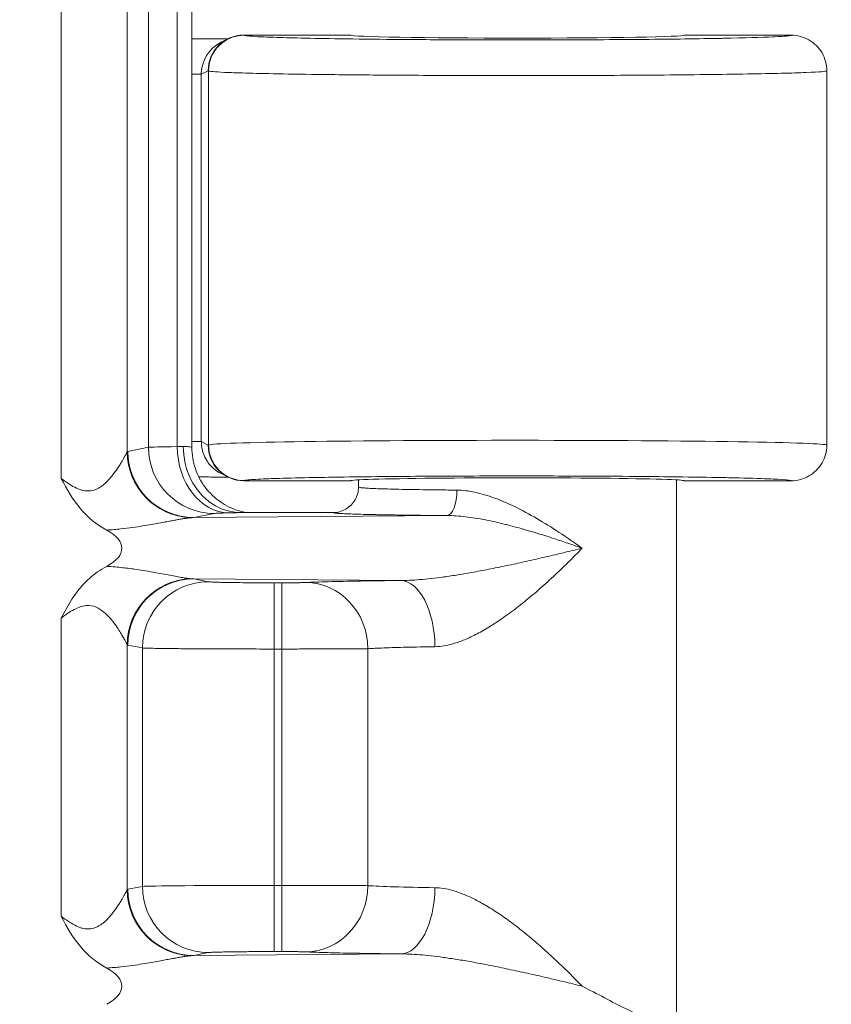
# Model space of a CAD drawing. Header units: inches. Extents: x -374 to 640, y -945 to 1059.
# Tile 184 of 222: x 145.171 to 145.968, y 58.287 to 59.254. Entities that reach past the tile are written whole.
import ezdxf

# ---------------------------------------------------------------- set-up
doc = ezdxf.new("R2010")
doc.units = ezdxf.units.IN
doc.header["$LTSCALE"] = 5
doc.header["$MEASUREMENT"] = 0
for name, color, linetype, lineweight in [('Dimension (ANSI)', 7, 'Continuous', 9), ('Visible (ANSI)', 7, 'Continuous', 18), ('Visible Narrow (ANSI)', 7, 'Continuous', 5)]:
    doc.layers.add(name, color=color, linetype=linetype, lineweight=lineweight)
doc.styles.add('Note Text (ANSI)', font='arial.ttf')
doc.dimstyles.new('.XX', dxfattribs={"dimscale": 5, "dimtxt": 0.095, "dimasz": 0.125, "dimexe": 0.1875, "dimexo": 0.0625, "dimgap": 0.0625, "dimtad": 0, "dimtih": 1, "dimtoh": 1, "dimrnd": 1e-08, "dimzin": 0, "dimdsep": 46, "dimtxsty": 'Note Text (ANSI)', "dimblk": 'Filled-1', "dimcen": 0.09, "dimdle": 0.45, "dimclrd": 256, "dimclre": 256, "dimclrt": 256, "dimadec": 0, "dimazin": 1, "dimtfac": 1.263158, "dimtofl": 0, "dimtmove": 0, "dimatfit": 3, "dimfxl": 1, "dimtolj": 1, "dimtzin": 4, "dimlwd": -1, "dimlwe": -1, "dimarcsym": 0})

# ---------------------------------------------------------------- blocks, each defined once
blk = doc.blocks.new('Filled-1')
at = {"color": 0}
for p, q in [((0, 0), (-1, 0.25)), ((-1, 0.25), (-1, -0.25)), ((-1, 0), (0, 0)), ((-1, -0.25), (0, 0))]:
    blk.add_line(p, q, dxfattribs=at)
at = {"color": 0, "flags": 128}
blk.add_lwpolyline([(-1, -0.25), (0, 0), (-1, 0.25), (-1, -0.25)], dxfattribs=at)
at = {"color": 0}
blk.add_solid([(-1, -0.25), (0, 0), (-1, 0.25), (-1, -0.25)], dxfattribs=at)
blk = doc.blocks.new('*D41')
at = {"layer": 'Defpoints', "color": 0, "transparency": 16777216}
for p in [(123.61238, 70.13498), (123.61238, 44.40517), (150.10738, 44.40517)]:
    blk.add_point(p, dxfattribs=at)
at = {"layer": 'Dimension (ANSI)', "transparency": 16777216}
for p, q in [((123.92488, 70.13498), (151.04488, 70.13498)), ((150.10738, 69.50998), (150.10738, 57.82526)), ((150.10738, 45.03017), (150.10738, 56.71489)), ((123.92488, 44.40517), (151.04488, 44.40517))]:
    blk.add_line(p, q, dxfattribs=at)
at = {"layer": 'Dimension (ANSI)', "transparency": 16777216, "xscale": 0.625, "yscale": 0.625, "zscale": 0.625}
for p, rotation in [((150.10738, 70.13498), 90), ((150.10738, 44.40517), 270)]:
    blk.add_blockref('Filled-1', p, dxfattribs=dict(at, rotation=rotation))
at = {"layer": 'Dimension (ANSI)', "transparency": 16777216, "insert": (149.30189, 57.51276), "char_height": 0.475, "attachment_point": 1, "style": 'Note Text (ANSI)'}
blk.add_mtext('\\A1;25.73', dxfattribs=at)

msp = doc.modelspace()

# ---------------------------------------------------------------- linework, layer by layer
at = {"layer": 'Visible (ANSI)'}
for p, q in [((145.34, 58.83396), (145.34, 59.70618)), ((145.37534, 59.23513), (145.36864, 59.23179)), ((145.39097, 59.23882), (145.49613, 59.23882)), ((145.82363, 59.23882), (145.92863, 59.23882)), ((145.96363, 59.20382), (145.96363, 58.83633)), ((145.51047, 59.19973), (145.51047, 59.19973)), ((145.36864, 58.80836), (145.37534, 58.80501)), ((145.28279, 58.80362), (145.28279, 58.80366)), ((145.28488, 58.79936), (145.28488, 58.79939)), ((145.37657, 58.80477), (145.37655, 58.80477)), ((145.39097, 58.80132), (145.49613, 58.80132)), ((145.50363, 58.80218), (145.50363, 58.79508)), ((145.81613, 58.80218), (145.81613, 58.2701)), ((145.82363, 58.80132), (145.92863, 58.80132)), ((145.38801, 58.77007), (145.47864, 58.77007)), ((145.28279, 58.75555), (145.28279, 58.75555)), ((145.28488, 58.75586), (145.28488, 58.75586)), ((145.28279, 58.71459), (145.28279, 58.71459)), ((145.28488, 58.71429), (145.28488, 58.71429)), ((145.30963, 58.71011), (145.30963, 58.71011)), ((145.28279, 58.66649), (145.28279, 58.66649)), ((145.28279, 58.37362), (145.28279, 58.37366)), ((145.28488, 58.36936), (145.28488, 58.36939)), ((145.30963, 58.34384), (145.30963, 58.34384)), ((145.28279, 58.32555), (145.28279, 58.32555)), ((145.28488, 58.32586), (145.28488, 58.32586))]:
    msp.add_line(p, q, dxfattribs=at)
for centre, major_axis, ratio, start_param, end_param in [((145.39097, 59.20382), (0, 0.03501), 0.999239, 0, 1.570796), ((145.65988, 59.23882), (0.16375, 0), 0.017455, 3.141593, 6.283185), ((145.38429, 59.20048), (0.03136, 0.01568), 0.998152, 1.570585, 1.570604), ((145.39097, 58.83633), (0, -0.03501), 0.999239, 4.712389, 6.283185), ((145.65988, 58.83633), (-0.30375, 0), 0.015442, 3.141593, 3.141806), ((145.65988, 58.80132), (0.16375, 0), 0.017455, 0, 3.141593), ((145.34477, 58.77009), (-0.03446, 0.00688), 0.996044, 0.093407, 0.093443), ((145.20091, 58.73507), (-0.07023, 0), 0.412637, 2.479763, 3.80379), ((145.20091, 58.30507), (-0.07023, 0), 0.412637, 2.479763, 3.803789)]:
    msp.add_ellipse(centre, major_axis=major_axis, ratio=ratio, start_param=start_param, end_param=end_param, dxfattribs=at)
for points, knots in [([(145.34, 59.23537), (145.34016, 59.23535), (145.34032, 59.23533), (145.34258, 59.23507), (145.34467, 59.23501), (145.34673, 59.23511)], [-0.01767945, -0.01767945, -0.01767945, -0.01767945, -0.01644955, -0.01644955, -0.00018841, -0.00018841, -0.00018841, -0.00018841]), ([(145.34673, 59.23511), (145.34984, 59.23514), (145.35405, 59.23513), (145.35837, 59.23516), (145.35893, 59.23516), (145.3595, 59.23517), (145.36008, 59.23517), (145.36385, 59.23521), (145.36767, 59.23525), (145.37142, 59.23531), (145.37256, 59.23532), (145.37369, 59.23534), (145.37483, 59.23536), (145.37516, 59.23536), (145.37549, 59.23537), (145.37582, 59.23537)], [0, 0, 0, 0, 0.3333333, 0.3333333, 0.3333333, 0.3771784, 0.3771784, 0.3771784, 0.6666667, 0.6666667, 0.6666667, 0.7549366, 0.7549366, 0.7549366, 0.78087, 0.78087, 0.78087, 0.78087]), ([(145.92863, 59.23882), (145.93474, 59.23882), (145.94084, 59.23719), (145.94613, 59.23413), (145.95142, 59.23108), (145.95589, 59.22661), (145.95894, 59.22132), (145.96199, 59.21603), (145.96363, 59.20993), (145.96363, 59.20382)], [0, 0, 0, 0, 0.333333, 0.333333, 0.333333, 0.666667, 0.666667, 0.666667, 1, 1, 1, 1]), ([(145.92863, 58.80132), (145.93474, 58.80132), (145.94084, 58.80296), (145.94613, 58.80601), (145.95142, 58.80907), (145.95589, 58.81354), (145.95894, 58.81883), (145.96191, 58.82398), (145.96354, 58.8299), (145.96363, 58.83584)], [0, 0, 0, 0, 0.3333333, 0.3333333, 0.3333333, 0.6666667, 0.6666667, 0.6666667, 0.991172, 0.991172, 0.991172, 0.991172]), ([(145.33151, 58.83508), (145.33151, 58.82381), (145.3341, 58.81252), (145.33904, 58.80266), (145.34397, 58.7928), (145.35132, 58.78438), (145.35984, 58.77874), (145.36835, 58.7731), (145.37797, 58.77008), (145.38801, 58.77007)], [0, 0, 0, 0, 0.333333, 0.333333, 0.333333, 0.666667, 0.666667, 0.666667, 1, 1, 1, 1]), ([(145.34, 58.83396), (145.34, 58.82694), (145.34117, 58.81984), (145.34562, 58.80665), (145.34892, 58.8004), (145.35721, 58.78938), (145.36231, 58.78449), (145.3707, 58.77868), (145.3736, 58.77698), (145.37934, 58.77421), (145.3822, 58.77307), (145.38685, 58.77158), (145.38873, 58.77108), (145.39124, 58.77052), (145.39205, 58.77036), (145.39307, 58.77017), (145.39337, 58.77012), (145.39365, 58.77007)], [0, 0, 0, 0, 0.0535048, 0.0535048, 0.1061059, 0.1061059, 0.1586925, 0.1586925, 0.1843422, 0.1843422, 0.2080531, 0.2080531, 0.2242151, 0.2242151, 0.2327127, 0.2327127, 0.2365607, 0.2365607, 0.2365607, 0.2365607]), ([(145.25629, 58.75289), (145.24638, 58.75813), (145.23773, 58.76526), (145.23049, 58.77388), (145.22325, 58.7825), (145.21741, 58.79261), (145.21158, 58.80367)], [0, 0, 0, 0, 0.5, 0.5, 0.5, 1, 1, 1, 1]), ([(145.37582, 58.80478), (145.37234, 58.80483), (145.36873, 58.80487), (145.3598, 58.80498), (145.35364, 58.80504), (145.34676, 58.80504)], [-0.09452258, -0.09452258, -0.09452258, -0.09452258, -0.05463936, -0.05463936, -0.00027718, -0.00027718, -0.00027718, -0.00027718]), ([(145.47864, 58.77007), (145.483, 58.77007), (145.48736, 58.77124), (145.49114, 58.77343), (145.49492, 58.77561), (145.49813, 58.77883), (145.5003, 58.7826), (145.50247, 58.78637), (145.50364, 58.79069), (145.50363, 58.79508)], [0, 0, 0, 0, 0.3333333, 0.3333333, 0.3333333, 0.6666667, 0.6666667, 0.6666667, 1, 1, 1, 1]), ([(145.21158, 58.66648), (145.21495, 58.67281), (145.21828, 58.67908), (145.2222, 58.68509), (145.22427, 58.68825), (145.22651, 58.69135), (145.22895, 58.69438), (145.23203, 58.69822), (145.23544, 58.70195), (145.23928, 58.7054), (145.24425, 58.70988), (145.24996, 58.7139), (145.25631, 58.71726)], [0, 0, 0, 0, 0.3275747, 0.3275747, 0.3275747, 0.5, 0.5, 0.5, 0.71794, 0.71794, 0.71794, 1, 1, 1, 1]), ([(145.25629, 58.32289), (145.24639, 58.32813), (145.23774, 58.33526), (145.23049, 58.34387), (145.22325, 58.35249), (145.21742, 58.3626), (145.21158, 58.37367)], [0, 0, 0, 0, 0.5, 0.5, 0.5, 1, 1, 1, 1]), ([(145.72334, 58.30507), (145.73812, 58.29764), (145.75298, 58.28952), (145.77869, 58.27663), (145.7896, 58.27163), (145.79782, 58.27138)], [-0.8511226, -0.8511226, -0.8511226, -0.8511226, -0.7154556, -0.7154556, -0.5820102, -0.5820102, -0.5820102, -0.5820102])]:
    msp.add_open_spline(points, degree=3, knots=knots, dxfattribs=at)
for points in [[(145.96363, 58.83633), (145.96363, 58.83617), (145.96363, 58.83601), (145.96363, 58.83584)], [(145.34, 58.83396), (145.34, 58.83396), (145.34, 58.83396), (145.34, 58.83396)]]:
    msp.add_open_spline(points, degree=3, dxfattribs=at)
at = {"layer": 'Visible Narrow (ANSI)'}
for p, q in [((145.21158, 59.73648), (145.21158, 58.80367)), ((145.27633, 59.71048), (145.27632, 58.82967)), ((145.29721, 59.70598), (145.29721, 58.83417)), ((145.32557, 59.70537), (145.32557, 58.83478)), ((145.39129, 59.23865), (145.39097, 59.23882)), ((145.35599, 59.20382), (145.34924, 59.20044)), ((145.35632, 59.20365), (145.35599, 59.20382)), ((145.35632, 59.20365), (145.35632, 58.83649)), ((145.34924, 59.20044), (145.34, 59.20044)), ((145.34924, 58.8397), (145.34924, 59.20044)), ((145.34924, 58.8397), (145.34, 58.8397)), ((145.34924, 58.8397), (145.35599, 58.83633)), ((145.35599, 58.83633), (145.35632, 58.83649)), ((145.27711, 58.83016), (145.29721, 58.83417)), ((145.39097, 58.80132), (145.39129, 58.8015)), ((145.34187, 58.76517), (145.36197, 58.76917)), ((145.34187, 58.76517), (145.59083, 58.76713)), ((145.54495, 58.70338), (145.34187, 58.70498)), ((145.34187, 58.70498), (145.35613, 58.70214)), ((145.42088, 58.7011), (145.42831, 58.7011)), ((145.42088, 58.63611), (145.42088, 58.7011)), ((145.42831, 58.63611), (145.42831, 58.7011)), ((145.21158, 58.66648), (145.21158, 58.37367)), ((145.27633, 58.64048), (145.27632, 58.39967)), ((145.27712, 58.63999), (145.29138, 58.63715)), ((145.29138, 58.63715), (145.29138, 58.403)), ((145.42088, 58.63611), (145.42831, 58.63611)), ((145.42088, 58.63611), (145.42088, 58.40404)), ((145.42831, 58.63611), (145.42831, 58.40404)), ((145.51295, 58.6364), (145.51294, 58.40375)), ((145.27711, 58.40016), (145.29138, 58.403)), ((145.42088, 58.40404), (145.42831, 58.40404)), ((145.42088, 58.33905), (145.42088, 58.40404)), ((145.42831, 58.33905), (145.42831, 58.40404)), ((145.34187, 58.33517), (145.35613, 58.33801)), ((145.34187, 58.33517), (145.54495, 58.33677)), ((145.42088, 58.33905), (145.42831, 58.33905))]:
    msp.add_line(p, q, dxfattribs=at)
for centre, start, end in [((132.61238, 552.0832), 269.3079848, 269.3079849), ((132.61238, 552.0832), 269.3364756, 269.3364757), ((132.61238, 552.0832), 270.0142531, 270.0142532), ((132.61238, -437.54305), 89.30796703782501, 89.30796710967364), ((132.61238, -437.54305), 89.98574681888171, 89.98574689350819), ((132.61238, -437.54305), 90.66352429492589, 90.66352437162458), ((132.61238, -437.54305), 90.69201509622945, 90.69201518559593)]:
    msp.add_arc(centre, 507.11098, start, end, dxfattribs=at)
for centre, major_axis, ratio, start_param, end_param in [((145.39129, 59.20365), (0.01565, 0.03131), 0.999239, 0.46383, 2.034018), ((145.38429, 59.20048), (0.03136, 0.01568), 0.998152, 1.570604, 2.678162), ((145.65988, 58.83633), (-0.30375, 0), 0.015442, 3.141806, 6.248279), ((145.39132, 58.83649), (0.01565, -0.03131), 0.999239, 4.249146, 5.818752), ((145.34108, 58.82968), (-0.04678, 0.04514), 0.992157, 0.771873, 2.29999), ((145.34187, 58.83016), (0.01272, -0.06374), 0.996044, 4.516222, 6.08549), ((145.42673, 58.83407), (-0.13001, 0), 0.008726, 5.603967, 6.195925), ((145.36197, 58.83417), (0.01272, -0.06374), 0.996044, 4.516222, 6.085496), ((145.27508, 58.83617), (0.06489, 0.00003), 0.034614, 5.604088, 5.766847), ((145.37614, 58.83478), (0.0014, -0.06498), 0.777979, 4.695572, 6.255434), ((145.59083, 58.79213), (-0.00018, -0.025), 0.381021, 0.018836, 1.573489), ((145.34108, 58.64048), (0.04678, 0.04513), 0.992154, 0.841755, 2.370206), ((145.34187, 58.63999), (0.01272, 0.06374), 0.996044, 0.197689, 1.766964), ((145.35613, 58.63715), (0.01272, 0.06374), 0.996044, 0.197689, 1.766964), ((145.34104, 58.71797), (-0.02383, 0.00144), 0.542393, 1.511451, 1.638397), ((145.45182, 58.6364), (-0.00313, 0.06492), 0.940262, 4.66704, 6.231905), ((145.54495, 58.63839), (-0.00069, 0.065), 0.519437, 4.706878, 6.262751), ((145.27723, 58.765), (0.00008, -0.12503), 0.087116, 6.193053, 6.265767), ((145.42088, 58.4029), (-0.13, 0), 0.008728, 4.712389, 6.195919), ((145.35613, 58.403), (0.01272, -0.06374), 0.996044, 4.516222, 6.085496), ((145.45182, 58.40375), (-0.00313, -0.06492), 0.940262, 0.051284, 1.616146), ((145.65992, 58.40506), (-0.15629, 0), 0.024709, 0.346895, 1.024411), ((145.54495, 58.40176), (-0.00069, -0.065), 0.519439, 0.020422, 1.576306), ((145.34108, 58.39968), (-0.04678, 0.04514), 0.992157, 0.771873, 2.29999), ((145.34187, 58.40016), (0.01272, -0.06374), 0.996044, 4.516222, 6.08549)]:
    msp.add_ellipse(centre, major_axis=major_axis, ratio=ratio, start_param=start_param, end_param=end_param, dxfattribs=at)
for points, knots in [([(145.92863, 59.23882), (145.9287, 59.23825), (145.92305, 59.23771), (145.91223, 59.2372), (145.91182, 59.23718), (145.91139, 59.23716), (145.91096, 59.23714), (145.89962, 59.23663), (145.88298, 59.23614), (145.86176, 59.23572), (145.86115, 59.2357), (145.86053, 59.23569), (145.85991, 59.23568), (145.83824, 59.23526), (145.81195, 59.23491), (145.784, 59.23465), (145.78343, 59.23465), (145.78286, 59.23464), (145.7823, 59.23464), (145.75404, 59.23438), (145.72416, 59.23423), (145.69573, 59.23416), (145.69539, 59.23416), (145.69505, 59.23416), (145.69472, 59.23416), (145.66608, 59.23409), (145.63896, 59.23411), (145.6141, 59.23419), (145.58907, 59.23427), (145.56634, 59.2344), (145.54599, 59.23456), (145.52571, 59.23473), (145.50779, 59.23493), (145.49218, 59.23515), (145.49198, 59.23515), (145.49177, 59.23515), (145.49157, 59.23516), (145.47622, 59.23537), (145.46311, 59.2356), (145.45195, 59.23584), (145.45171, 59.23585), (145.45146, 59.23585), (145.45122, 59.23586), (145.44024, 59.23609), (145.43117, 59.23633), (145.42368, 59.23657), (145.42345, 59.23658), (145.42322, 59.23659), (145.423, 59.2366), (145.41567, 59.23684), (145.4099, 59.23707), (145.40539, 59.23731), (145.40521, 59.23731), (145.40503, 59.23732), (145.40486, 59.23733), (145.40048, 59.23756), (145.39734, 59.23779), (145.39517, 59.238), (145.39507, 59.23801), (145.39496, 59.23802), (145.39486, 59.23803), (145.39281, 59.23825), (145.39169, 59.23845), (145.39129, 59.23865)], [0, 0, 0, 0, 0.080247, 0.080247, 0.080247, 0.083333, 0.083333, 0.083333, 0.164316, 0.164316, 0.164316, 0.166667, 0.166667, 0.166667, 0.248345, 0.248345, 0.248345, 0.25, 0.25, 0.25, 0.332356, 0.332356, 0.332356, 0.333333, 0.333333, 0.333333, 0.41637, 0.41637, 0.41637, 0.5, 0.5, 0.5, 0.583333, 0.583333, 0.583333, 0.584425, 0.584425, 0.584425, 0.666667, 0.666667, 0.666667, 0.668458, 0.668458, 0.668458, 0.75, 0.75, 0.75, 0.75249, 0.75249, 0.75249, 0.833333, 0.833333, 0.833333, 0.836522, 0.836522, 0.836522, 0.916667, 0.916667, 0.916667, 0.920562, 0.920562, 0.920562, 1, 1, 1, 1]), ([(145.96363, 59.20382), (145.96363, 59.20324), (145.95673, 59.20267), (145.94344, 59.20214), (145.93014, 59.2016), (145.91053, 59.20111), (145.88558, 59.20068), (145.86063, 59.20025), (145.83014, 59.19989), (145.79781, 59.19964), (145.76548, 59.19938), (145.73134, 59.19923), (145.69888, 59.19917), (145.66642, 59.1991), (145.6357, 59.19912), (145.60756, 59.1992), (145.57942, 59.19927), (145.55386, 59.1994), (145.53097, 59.19957), (145.50807, 59.19974), (145.48784, 59.19994), (145.47022, 59.20015), (145.4526, 59.20037), (145.43757, 59.20061), (145.4248, 59.20085), (145.41203, 59.20109), (145.40152, 59.20134), (145.39288, 59.20158), (145.38424, 59.20183), (145.37748, 59.20207), (145.37223, 59.20231), (145.36698, 59.20255), (145.36325, 59.20278), (145.3607, 59.20301), (145.35814, 59.20323), (145.35678, 59.20345), (145.35632, 59.20365)], [0, 0, 0, 0, 0.0833333, 0.0833333, 0.0833333, 0.1666667, 0.1666667, 0.1666667, 0.25, 0.25, 0.25, 0.3333333, 0.3333333, 0.3333333, 0.4166667, 0.4166667, 0.4166667, 0.5, 0.5, 0.5, 0.5833333, 0.5833333, 0.5833333, 0.6666667, 0.6666667, 0.6666667, 0.75, 0.75, 0.75, 0.8333333, 0.8333333, 0.8333333, 0.9166667, 0.9166667, 0.9166667, 0.9999986, 0.9999986, 0.9999986, 0.9999986]), ([(145.36864, 58.80836), (145.36659, 58.80939), (145.36455, 58.81066), (145.36259, 58.8122), (145.36223, 58.81248), (145.36187, 58.81278), (145.36152, 58.81308), (145.35956, 58.81475), (145.3577, 58.81672), (145.35604, 58.81898), (145.35553, 58.81968), (145.35503, 58.82041), (145.35456, 58.82117), (145.35323, 58.8233), (145.35207, 58.82566), (145.35118, 58.82824), (145.35073, 58.82953), (145.35034, 58.83088), (145.35004, 58.83227), (145.34952, 58.83464), (145.34924, 58.83713), (145.34924, 58.8397)], [0.3616156, 0.3616156, 0.3616156, 0.3616156, 0.5, 0.5, 0.5, 0.5255692, 0.5255692, 0.5255692, 0.6666667, 0.6666667, 0.6666667, 0.710358, 0.710358, 0.710358, 0.8333333, 0.8333333, 0.8333333, 0.8952045, 0.8952045, 0.8952045, 1, 1, 1, 1]), ([(145.21158, 58.80367), (145.21407, 58.80179), (145.21644, 58.80008), (145.21873, 58.79857), (145.22026, 58.79756), (145.22174, 58.79664), (145.2232, 58.79582), (145.22553, 58.79452), (145.22777, 58.79347), (145.22992, 58.79272), (145.23113, 58.79231), (145.2323, 58.79198), (145.23343, 58.79175), (145.2356, 58.7913), (145.23764, 58.79118), (145.23956, 58.79134), (145.24045, 58.79142), (145.24131, 58.79155), (145.24215, 58.79174), (145.24406, 58.79215), (145.24583, 58.79284), (145.24746, 58.79367), (145.24808, 58.79398), (145.24868, 58.79432), (145.24927, 58.79468), (145.25089, 58.79566), (145.25237, 58.79677), (145.25374, 58.79792), (145.25416, 58.79828), (145.25457, 58.79864), (145.25497, 58.799), (145.25634, 58.80024), (145.25759, 58.80152), (145.25875, 58.80279), (145.25903, 58.8031), (145.2593, 58.8034), (145.25957, 58.80371), (145.26074, 58.80504), (145.26181, 58.80635), (145.2628, 58.80763), (145.26298, 58.80786), (145.26316, 58.80809), (145.26333, 58.80832), (145.26434, 58.80965), (145.26526, 58.81093), (145.26611, 58.81216), (145.26622, 58.81231), (145.26632, 58.81246), (145.26642, 58.81261), (145.26729, 58.81388), (145.26807, 58.81507), (145.26879, 58.81619), (145.26884, 58.81628), (145.26889, 58.81636), (145.26895, 58.81645), (145.2697, 58.81764), (145.27037, 58.81874), (145.27098, 58.81976), (145.27158, 58.82078), (145.27212, 58.8217), (145.2726, 58.82256), (145.27308, 58.82341), (145.27351, 58.82419), (145.27389, 58.82491), (145.27428, 58.82563), (145.27463, 58.82629), (145.27494, 58.82689), (145.27497, 58.82694), (145.275, 58.827), (145.27503, 58.82706), (145.2753, 58.82759), (145.27555, 58.82808), (145.27576, 58.82851), (145.27579, 58.82857), (145.27582, 58.82863), (145.27585, 58.82869), (145.27605, 58.82908), (145.27621, 58.82942), (145.27632, 58.82967)], [0, 0, 0, 0, 0.039963, 0.039963, 0.039963, 0.066667, 0.066667, 0.066667, 0.109433, 0.109433, 0.109433, 0.133333, 0.133333, 0.133333, 0.178801, 0.178801, 0.178801, 0.2, 0.2, 0.2, 0.248293, 0.248293, 0.248293, 0.266667, 0.266667, 0.266667, 0.317677, 0.317677, 0.317677, 0.333333, 0.333333, 0.333333, 0.387053, 0.387053, 0.387053, 0.4, 0.4, 0.4, 0.45646, 0.45646, 0.45646, 0.466667, 0.466667, 0.466667, 0.525885, 0.525885, 0.525885, 0.533333, 0.533333, 0.533333, 0.595304, 0.595304, 0.595304, 0.6, 0.6, 0.6, 0.666667, 0.666667, 0.666667, 0.733333, 0.733333, 0.733333, 0.8, 0.8, 0.8, 0.866667, 0.866667, 0.866667, 0.872983, 0.872983, 0.872983, 0.933333, 0.933333, 0.933333, 0.942385, 0.942385, 0.942385, 1, 1, 1, 1]), ([(145.27633, 58.82967), (145.27646, 58.82981), (145.27673, 58.83005), (145.27698, 58.83013), (145.27712, 58.83016)], [0.004853, 0.004853, 0.004853, 0.004853, 0.5, 1, 1, 1, 1]), ([(145.33151, 58.83508), (145.33439, 58.83491), (145.33861, 58.83454), (145.34, 58.83415), (145.34, 58.83396)], [0, 0, 0, 0, 0.5, 0.967162, 0.967162, 0.967162, 0.967162]), ([(145.39129, 58.8015), (145.39164, 58.80167), (145.39252, 58.80184), (145.39392, 58.80201), (145.39698, 58.80238), (145.40246, 58.80274), (145.41048, 58.80308), (145.41493, 58.80327), (145.42012, 58.80346), (145.42604, 58.80364), (145.43561, 58.80394), (145.44709, 58.80422), (145.46008, 58.80447), (145.46916, 58.80465), (145.47899, 58.80481), (145.48948, 58.80496), (145.50325, 58.80516), (145.51813, 58.80533), (145.53385, 58.80548), (145.54733, 58.8056), (145.56142, 58.80571), (145.57592, 58.80579), (145.5912, 58.80588), (145.60694, 58.80594), (145.62288, 58.80598), (145.63968, 58.80602), (145.6567, 58.80603), (145.67364, 58.80602), (145.68802, 58.80601), (145.70234, 58.80597), (145.71641, 58.80592), (145.73465, 58.80585), (145.75248, 58.80575), (145.76952, 58.80562), (145.7811, 58.80553), (145.79231, 58.80542), (145.80307, 58.8053), (145.82028, 58.80511), (145.83631, 58.80489), (145.85065, 58.80464), (145.85848, 58.8045), (145.86579, 58.80436), (145.87255, 58.8042), (145.88601, 58.8039), (145.89728, 58.80356), (145.90591, 58.80322), (145.90955, 58.80307), (145.91274, 58.80293), (145.91548, 58.80278), (145.92261, 58.80241), (145.92654, 58.80204), (145.928, 58.80166), (145.92844, 58.80155), (145.92865, 58.80144), (145.92863, 58.80132)], [0.0000001, 0.0000001, 0.0000001, 0.0000001, 0.0347579, 0.0347579, 0.0347579, 0.1111111, 0.1111111, 0.1111111, 0.153527, 0.153527, 0.153527, 0.2222222, 0.2222222, 0.2222222, 0.2702532, 0.2702532, 0.2702532, 0.3333333, 0.3333333, 0.3333333, 0.3874342, 0.3874342, 0.3874342, 0.4444444, 0.4444444, 0.4444444, 0.5045373, 0.5045373, 0.5045373, 0.5555556, 0.5555556, 0.5555556, 0.6217245, 0.6217245, 0.6217245, 0.6666667, 0.6666667, 0.6666667, 0.7385715, 0.7385715, 0.7385715, 0.7777778, 0.7777778, 0.7777778, 0.8559075, 0.8559075, 0.8559075, 0.8888889, 0.8888889, 0.8888889, 0.9744497, 0.9744497, 0.9744497, 1, 1, 1, 1]), ([(145.50363, 58.79508), (145.50363, 58.79494), (145.50409, 58.79479), (145.50489, 58.79465), (145.50569, 58.79452), (145.50682, 58.79441), (145.50826, 58.79429), (145.50969, 58.79418), (145.51145, 58.79406), (145.51353, 58.79395), (145.5156, 58.79383), (145.51799, 58.79372), (145.52069, 58.79362), (145.52338, 58.79351), (145.52638, 58.79341), (145.52968, 58.79331), (145.53297, 58.79321), (145.53656, 58.79311), (145.54044, 58.79302), (145.54432, 58.79292), (145.54849, 58.79283), (145.55294, 58.79275), (145.55739, 58.79266), (145.56212, 58.79258), (145.56712, 58.79251), (145.57211, 58.79243), (145.57738, 58.79237), (145.58292, 58.7923), (145.58846, 58.79224), (145.59429, 58.79218), (145.60035, 58.79213)], [0, 0, 0, 0, 0.1, 0.1, 0.1, 0.2, 0.2, 0.2, 0.3, 0.3, 0.3, 0.4, 0.4, 0.4, 0.5, 0.5, 0.5, 0.6, 0.6, 0.6, 0.7, 0.7, 0.7, 0.8, 0.8, 0.8, 0.9, 0.9, 0.9, 1, 1, 1, 1]), ([(145.60035, 58.79213), (145.60598, 58.79208), (145.61777, 58.79063), (145.63703, 58.78486), (145.65738, 58.77606), (145.67864, 58.76464), (145.70062, 58.75097), (145.71575, 58.74053), (145.72334, 58.73507)], [0.0000015, 0.0000015, 0.0000015, 0.0000015, 0.1666667, 0.3333333, 0.5, 0.6666667, 0.8333333, 1, 1, 1, 1]), ([(145.36197, 58.76917), (145.36217, 58.76922), (145.3625, 58.76926), (145.36297, 58.7693), (145.36343, 58.76934), (145.36402, 58.76938), (145.36477, 58.76942), (145.36551, 58.76946), (145.3664, 58.7695), (145.36746, 58.76954), (145.36852, 58.76958), (145.36975, 58.76962), (145.37119, 58.76967), (145.37263, 58.76971), (145.37427, 58.76975), (145.37615, 58.76979)], [0, 0, 0, 0, 0.2, 0.2, 0.2, 0.4, 0.4, 0.4, 0.6, 0.6, 0.6, 0.8, 0.8, 0.8, 1, 1, 1, 1]), ([(145.47864, 58.77007), (145.4786, 58.76995), (145.47901, 58.76983), (145.47974, 58.76971), (145.47982, 58.7697), (145.47992, 58.76968), (145.48001, 58.76967), (145.48085, 58.76955), (145.48204, 58.76944), (145.48354, 58.76933), (145.48364, 58.76932), (145.48375, 58.76931), (145.48386, 58.7693), (145.48548, 58.76919), (145.48744, 58.76908), (145.48975, 58.76897), (145.48982, 58.76896), (145.48988, 58.76896), (145.48994, 58.76896), (145.49234, 58.76885), (145.4951, 58.76874), (145.49823, 58.76863), (145.50135, 58.76852), (145.50483, 58.76842), (145.50865, 58.76832), (145.50886, 58.76831), (145.50906, 58.7683), (145.50927, 58.7683), (145.51293, 58.7682), (145.51689, 58.76811), (145.52115, 58.76802), (145.52157, 58.76801), (145.522, 58.76801), (145.52242, 58.768), (145.52657, 58.76791), (145.53098, 58.76783), (145.53567, 58.76776), (145.53636, 58.76774), (145.53705, 58.76773), (145.53776, 58.76772), (145.54231, 58.76765), (145.54712, 58.76758), (145.55216, 58.76751), (145.55316, 58.7675), (145.55418, 58.76749), (145.55521, 58.76748), (145.5601, 58.76742), (145.56521, 58.76736), (145.57054, 58.76731), (145.57191, 58.76729), (145.5733, 58.76728), (145.57471, 58.76727), (145.57988, 58.76722), (145.58525, 58.76717), (145.59083, 58.76713)], [0, 0, 0, 0, 0.089479, 0.089479, 0.089479, 0.1, 0.1, 0.1, 0.193362, 0.193362, 0.193362, 0.2, 0.2, 0.2, 0.297385, 0.297385, 0.297385, 0.3, 0.3, 0.3, 0.4, 0.4, 0.4, 0.5, 0.5, 0.5, 0.505373, 0.505373, 0.505373, 0.6, 0.6, 0.6, 0.609357, 0.609357, 0.609357, 0.7, 0.7, 0.7, 0.713336, 0.713336, 0.713336, 0.8, 0.8, 0.8, 0.817333, 0.817333, 0.817333, 0.9, 0.9, 0.9, 0.921341, 0.921341, 0.921341, 1, 1, 1, 1]), ([(145.25629, 58.75289), (145.26128, 58.75316), (145.26589, 58.75356), (145.27011, 58.75399), (145.27434, 58.75443), (145.27817, 58.75491), (145.28172, 58.75541), (145.28527, 58.7559), (145.28854, 58.7564), (145.29159, 58.75689), (145.29464, 58.75738), (145.29747, 58.75786), (145.30011, 58.75832), (145.30274, 58.75878), (145.3052, 58.75923), (145.30748, 58.75965), (145.30977, 58.76007), (145.31189, 58.76046), (145.31386, 58.76083), (145.31583, 58.7612), (145.31765, 58.76154), (145.31935, 58.76186), (145.32104, 58.76217), (145.32261, 58.76246), (145.32408, 58.76273), (145.32555, 58.76299), (145.32693, 58.76324), (145.32824, 58.76347), (145.32956, 58.76369), (145.33081, 58.7639), (145.33203, 58.76409), (145.33324, 58.76428), (145.33442, 58.76446), (145.33556, 58.76461), (145.3367, 58.76476), (145.3378, 58.76489), (145.33885, 58.76499)], [0.0000026, 0.0000026, 0.0000026, 0.0000026, 0.0833333, 0.0833333, 0.0833333, 0.1666667, 0.1666667, 0.1666667, 0.25, 0.25, 0.25, 0.3333333, 0.3333333, 0.3333333, 0.4166667, 0.4166667, 0.4166667, 0.5, 0.5, 0.5, 0.5833333, 0.5833333, 0.5833333, 0.6666667, 0.6666667, 0.6666667, 0.75, 0.75, 0.75, 0.8333333, 0.8333333, 0.8333333, 0.9166667, 0.9166667, 0.9166667, 0.9999881, 0.9999881, 0.9999881, 0.9999881]), ([(145.59083, 58.76713), (145.59641, 58.76712), (145.60236, 58.76673), (145.60865, 58.766), (145.61495, 58.76527), (145.62159, 58.76421), (145.6285, 58.76285), (145.63473, 58.76163), (145.6412, 58.76018), (145.64787, 58.75852), (145.64858, 58.75834), (145.6493, 58.75816), (145.65002, 58.75798), (145.65603, 58.75645), (145.6622, 58.75476), (145.66852, 58.75293), (145.67003, 58.75249), (145.67154, 58.75205), (145.67306, 58.7516), (145.67813, 58.75009), (145.6833, 58.74849), (145.68856, 58.74681), (145.69151, 58.74587), (145.69449, 58.7449), (145.6975, 58.74391), (145.70199, 58.74243), (145.70654, 58.7409), (145.71115, 58.73932), (145.71517, 58.73794), (145.71923, 58.73652), (145.72334, 58.73507)], [0.0000017, 0.0000017, 0.0000017, 0.0000017, 0.1666667, 0.1666667, 0.1666667, 0.3333333, 0.3333333, 0.3333333, 0.4838226, 0.4838226, 0.4838226, 0.5, 0.5, 0.5, 0.6346555, 0.6346555, 0.6346555, 0.6666667, 0.6666667, 0.6666667, 0.7735078, 0.7735078, 0.7735078, 0.8333333, 0.8333333, 0.8333333, 0.9223703, 0.9223703, 0.9223703, 1, 1, 1, 1]), ([(145.54495, 58.70338), (145.54766, 58.70338), (145.55058, 58.70344), (145.5537, 58.70358), (145.55682, 58.70372), (145.56014, 58.70393), (145.56368, 58.70421), (145.56722, 58.7045), (145.57098, 58.70486), (145.57497, 58.70531), (145.57895, 58.70576), (145.58316, 58.70629), (145.58759, 58.7069), (145.59203, 58.70752), (145.59669, 58.70822), (145.6016, 58.70902), (145.6065, 58.70981), (145.61165, 58.71069), (145.61701, 58.71166), (145.62237, 58.71263), (145.62794, 58.71369), (145.63368, 58.71483), (145.63941, 58.71596), (145.6453, 58.71717), (145.65128, 58.71843), (145.65726, 58.7197), (145.66333, 58.72102), (145.66943, 58.72238), (145.67553, 58.72374), (145.68166, 58.72514), (145.68775, 58.72656), (145.69385, 58.72797), (145.69991, 58.72941), (145.70585, 58.73083), (145.71179, 58.73225), (145.71761, 58.73367), (145.72334, 58.73507)], [0, 0, 0, 0, 0.0833333, 0.0833333, 0.0833333, 0.1666667, 0.1666667, 0.1666667, 0.25, 0.25, 0.25, 0.3333333, 0.3333333, 0.3333333, 0.4166667, 0.4166667, 0.4166667, 0.5, 0.5, 0.5, 0.5833333, 0.5833333, 0.5833333, 0.6666667, 0.6666667, 0.6666667, 0.75, 0.75, 0.75, 0.8333333, 0.8333333, 0.8333333, 0.9166667, 0.9166667, 0.9166667, 1, 1, 1, 1]), ([(145.57872, 58.63839), (145.58158, 58.63843), (145.58462, 58.63871), (145.58784, 58.63925), (145.59106, 58.6398), (145.59446, 58.64061), (145.59805, 58.64171), (145.60164, 58.64281), (145.60542, 58.6442), (145.60937, 58.64589), (145.61332, 58.64758), (145.61745, 58.64957), (145.62176, 58.65188), (145.62606, 58.65418), (145.63055, 58.65681), (145.6352, 58.65975), (145.63986, 58.6627), (145.64468, 58.66597), (145.64962, 58.66952), (145.65456, 58.67308), (145.6596, 58.67692), (145.66468, 58.68098), (145.66976, 58.68504), (145.67488, 58.68931), (145.67997, 58.69373), (145.68506, 58.69815), (145.69011, 58.70271), (145.69508, 58.70733), (145.70005, 58.71195), (145.70494, 58.71664), (145.70965, 58.72128), (145.71437, 58.72592), (145.71892, 58.73052), (145.72334, 58.73507)], [0.0000001, 0.0000001, 0.0000001, 0.0000001, 0.0909091, 0.0909091, 0.0909091, 0.1818182, 0.1818182, 0.1818182, 0.2727273, 0.2727273, 0.2727273, 0.3636364, 0.3636364, 0.3636364, 0.4545455, 0.4545455, 0.4545455, 0.5454545, 0.5454545, 0.5454545, 0.6363636, 0.6363636, 0.6363636, 0.7272727, 0.7272727, 0.7272727, 0.8181818, 0.8181818, 0.8181818, 0.9090909, 0.9090909, 0.9090909, 1, 1, 1, 1]), ([(145.25631, 58.71726), (145.26199, 58.71695), (145.26724, 58.71648), (145.27206, 58.71595), (145.27687, 58.71542), (145.28124, 58.71483), (145.28531, 58.71423), (145.28938, 58.71363), (145.29315, 58.71302), (145.29664, 58.71242), (145.30014, 58.71183), (145.30336, 58.71126), (145.30635, 58.71071), (145.30935, 58.71016), (145.31211, 58.70964), (145.31468, 58.70916), (145.31725, 58.70868), (145.31961, 58.70824), (145.32183, 58.70783), (145.32404, 58.70742), (145.32609, 58.70705), (145.32805, 58.70671), (145.33, 58.70638), (145.33186, 58.70607), (145.33366, 58.7058), (145.33547, 58.70554), (145.33722, 58.70531), (145.33885, 58.70516)], [0.0000049, 0.0000049, 0.0000049, 0.0000049, 0.1111111, 0.1111111, 0.1111111, 0.2222222, 0.2222222, 0.2222222, 0.3333333, 0.3333333, 0.3333333, 0.4444444, 0.4444444, 0.4444444, 0.5555556, 0.5555556, 0.5555556, 0.6666667, 0.6666667, 0.6666667, 0.7777778, 0.7777778, 0.7777778, 0.8888889, 0.8888889, 0.8888889, 1, 1, 1, 1]), ([(145.35613, 58.70214), (145.35633, 58.7021), (145.35665, 58.70206), (145.35711, 58.70202), (145.35725, 58.702), (145.35741, 58.70199), (145.35757, 58.70198), (145.35815, 58.70193), (145.3589, 58.70189), (145.35986, 58.70184), (145.3601, 58.70183), (145.36035, 58.70182), (145.36062, 58.70181), (145.36171, 58.70176), (145.36303, 58.70172), (145.3646, 58.70167), (145.36494, 58.70166), (145.36529, 58.70165), (145.36564, 58.70164), (145.36738, 58.70159), (145.36939, 58.70154), (145.37168, 58.70149), (145.37208, 58.70149), (145.37249, 58.70148), (145.37291, 58.70147), (145.37537, 58.70142), (145.37813, 58.70138), (145.38116, 58.70134), (145.38158, 58.70133), (145.38201, 58.70133), (145.38245, 58.70132), (145.38564, 58.70128), (145.38912, 58.70124), (145.39281, 58.70121), (145.39321, 58.70121), (145.39361, 58.70121), (145.39401, 58.7012), (145.39785, 58.70117), (145.40193, 58.70115), (145.40609, 58.70113), (145.40641, 58.70113), (145.40673, 58.70113), (145.40705, 58.70113), (145.41135, 58.70111), (145.41574, 58.7011), (145.42026, 58.7011), (145.42046, 58.7011), (145.42067, 58.7011), (145.42088, 58.7011)], [0, 0, 0, 0, 0.096403, 0.096403, 0.096403, 0.125, 0.125, 0.125, 0.224742, 0.224742, 0.224742, 0.25, 0.25, 0.25, 0.353048, 0.353048, 0.353048, 0.375, 0.375, 0.375, 0.481359, 0.481359, 0.481359, 0.5, 0.5, 0.5, 0.609636, 0.609636, 0.609636, 0.625, 0.625, 0.625, 0.737921, 0.737921, 0.737921, 0.75, 0.75, 0.75, 0.866127, 0.866127, 0.866127, 0.875, 0.875, 0.875, 0.994499, 0.994499, 0.994499, 1, 1, 1, 1]), ([(145.42831, 58.7011), (145.42864, 58.7011), (145.42898, 58.7011), (145.42932, 58.7011), (145.43057, 58.7011), (145.43185, 58.7011), (145.43318, 58.70111), (145.43369, 58.70111), (145.4342, 58.70111), (145.43471, 58.70112), (145.43592, 58.70112), (145.43715, 58.70113), (145.43839, 58.70114), (145.43906, 58.70114), (145.43974, 58.70115), (145.44041, 58.70116), (145.44149, 58.70117), (145.44256, 58.70118), (145.4436, 58.70119), (145.4444, 58.7012), (145.44518, 58.70121), (145.44592, 58.70123), (145.44677, 58.70124), (145.44757, 58.70126), (145.44832, 58.70128), (145.44911, 58.70129), (145.44983, 58.70131), (145.45047, 58.70134), (145.45098, 58.70135), (145.45143, 58.70137), (145.45182, 58.70139)], [0, 0, 0, 0, 0.0424513, 0.0424513, 0.0424513, 0.2, 0.2, 0.2, 0.2599078, 0.2599078, 0.2599078, 0.4, 0.4, 0.4, 0.4769231, 0.4769231, 0.4769231, 0.6, 0.6, 0.6, 0.6938287, 0.6938287, 0.6938287, 0.8, 0.8, 0.8, 0.9122223, 0.9122223, 0.9122223, 1, 1, 1, 1]), ([(145.45182, 58.70139), (145.4576, 58.70167), (145.46499, 58.70193), (145.47399, 58.70217), (145.483, 58.70241), (145.49362, 58.70264), (145.50548, 58.70284), (145.51733, 58.70304), (145.53043, 58.70322), (145.54495, 58.70338)], [0, 0, 0, 0, 0.3333333, 0.3333333, 0.3333333, 0.6666667, 0.6666667, 0.6666667, 0.9999957, 0.9999957, 0.9999957, 0.9999957]), ([(145.21158, 58.66648), (145.21603, 58.66986), (145.22016, 58.67274), (145.22424, 58.67488), (145.22832, 58.67702), (145.23234, 58.67844), (145.23598, 58.67879), (145.23963, 58.67914), (145.24291, 58.67844), (145.24583, 58.67722), (145.24874, 58.67601), (145.2513, 58.67427), (145.25359, 58.67236), (145.25587, 58.67044), (145.25789, 58.66836), (145.25971, 58.66628), (145.26152, 58.66421), (145.26312, 58.66215), (145.26456, 58.66018), (145.26599, 58.65821), (145.26725, 58.65634), (145.26837, 58.6546), (145.26949, 58.65287), (145.27046, 58.65126), (145.27132, 58.6498), (145.27218, 58.64834), (145.27292, 58.64703), (145.27357, 58.64584), (145.27421, 58.64465), (145.27477, 58.64359), (145.27524, 58.64267), (145.27571, 58.64175), (145.2761, 58.64096), (145.27633, 58.64048)], [0, 0, 0, 0, 0.0909091, 0.0909091, 0.0909091, 0.1818182, 0.1818182, 0.1818182, 0.2727273, 0.2727273, 0.2727273, 0.3636364, 0.3636364, 0.3636364, 0.4545455, 0.4545455, 0.4545455, 0.5454545, 0.5454545, 0.5454545, 0.6363636, 0.6363636, 0.6363636, 0.7272727, 0.7272727, 0.7272727, 0.8181818, 0.8181818, 0.8181818, 0.9090909, 0.9090909, 0.9090909, 1, 1, 1, 1]), ([(145.29138, 58.63715), (145.29177, 58.63711), (145.29241, 58.63707), (145.29335, 58.63703), (145.29363, 58.63701), (145.29393, 58.637), (145.29426, 58.63699), (145.29543, 58.63694), (145.29693, 58.6369), (145.29883, 58.63685), (145.29932, 58.63684), (145.29982, 58.63683), (145.30036, 58.63682), (145.30255, 58.63677), (145.30518, 58.63672), (145.30833, 58.63668), (145.309, 58.63667), (145.30969, 58.63666), (145.31041, 58.63665), (145.31388, 58.6366), (145.3179, 58.63655), (145.32248, 58.6365), (145.32328, 58.6365), (145.32411, 58.63649), (145.32494, 58.63648), (145.32987, 58.63643), (145.33538, 58.63639), (145.34144, 58.63635), (145.34229, 58.63634), (145.34315, 58.63634), (145.34402, 58.63633), (145.35041, 58.63629), (145.35736, 58.63625), (145.36474, 58.63622), (145.36554, 58.63622), (145.36633, 58.63622), (145.36714, 58.63621), (145.37482, 58.63618), (145.38295, 58.63616), (145.39131, 58.63614), (145.39195, 58.63614), (145.39258, 58.63614), (145.39322, 58.63614), (145.40185, 58.63612), (145.41071, 58.63611), (145.41963, 58.63611), (145.42005, 58.63611), (145.42046, 58.63611), (145.42088, 58.63611)], [0, 0, 0, 0, 0.0964811, 0.0964811, 0.0964811, 0.125, 0.125, 0.125, 0.2247122, 0.2247122, 0.2247122, 0.25, 0.25, 0.25, 0.3530285, 0.3530285, 0.3530285, 0.375, 0.375, 0.375, 0.4813253, 0.4813253, 0.4813253, 0.5, 0.5, 0.5, 0.6096022, 0.6096022, 0.6096022, 0.625, 0.625, 0.625, 0.7378789, 0.7378789, 0.7378789, 0.75, 0.75, 0.75, 0.8661363, 0.8661363, 0.8661363, 0.875, 0.875, 0.875, 0.9944224, 0.9944224, 0.9944224, 0.9999987, 0.9999987, 0.9999987, 0.9999987]), ([(145.42831, 58.63611), (145.43385, 58.63611), (145.44564, 58.63612), (145.46453, 58.63614), (145.48363, 58.6362), (145.50107, 58.63628), (145.50979, 58.63636), (145.51295, 58.6364)], [0, 0, 0, 0, 0.2, 0.4, 0.6, 0.8, 0.9999999, 0.9999999, 0.9999999, 0.9999999]), ([(145.57872, 58.40176), (145.58138, 58.40172), (145.58418, 58.40148), (145.5871, 58.40101), (145.59003, 58.40055), (145.59309, 58.39987), (145.59628, 58.39896), (145.59948, 58.39805), (145.6028, 58.39692), (145.60625, 58.39555), (145.60969, 58.39418), (145.61327, 58.39258), (145.61697, 58.39074), (145.62066, 58.38891), (145.62448, 58.38684), (145.62843, 58.38452), (145.63239, 58.3822), (145.63649, 58.37963), (145.64074, 58.37679), (145.64499, 58.37395), (145.6494, 58.37084), (145.65394, 58.36746), (145.65847, 58.36409), (145.66313, 58.36045), (145.66785, 58.35662), (145.67256, 58.35278), (145.67733, 58.34874), (145.68209, 58.34456), (145.68685, 58.34039), (145.69161, 58.33607), (145.69631, 58.33168), (145.70101, 58.32728), (145.70565, 58.32281), (145.71016, 58.31837), (145.71467, 58.31392), (145.71906, 58.30949), (145.72334, 58.30507)], [0.0000006, 0.0000006, 0.0000006, 0.0000006, 0.0833333, 0.0833333, 0.0833333, 0.1666667, 0.1666667, 0.1666667, 0.25, 0.25, 0.25, 0.3333333, 0.3333333, 0.3333333, 0.4166667, 0.4166667, 0.4166667, 0.5, 0.5, 0.5, 0.5833333, 0.5833333, 0.5833333, 0.6666667, 0.6666667, 0.6666667, 0.75, 0.75, 0.75, 0.8333333, 0.8333333, 0.8333333, 0.9166667, 0.9166667, 0.9166667, 1, 1, 1, 1]), ([(145.21158, 58.37367), (145.21407, 58.37179), (145.21644, 58.37008), (145.21873, 58.36857), (145.22026, 58.36756), (145.22174, 58.36664), (145.2232, 58.36582), (145.22553, 58.36452), (145.22777, 58.36347), (145.22992, 58.36272), (145.23113, 58.36231), (145.2323, 58.36198), (145.23343, 58.36175), (145.2356, 58.3613), (145.23764, 58.36118), (145.23956, 58.36134), (145.24045, 58.36142), (145.24131, 58.36155), (145.24215, 58.36174), (145.24406, 58.36215), (145.24583, 58.36284), (145.24746, 58.36367), (145.24808, 58.36398), (145.24868, 58.36432), (145.24927, 58.36468), (145.25089, 58.36566), (145.25237, 58.36677), (145.25374, 58.36792), (145.25416, 58.36828), (145.25457, 58.36864), (145.25497, 58.369), (145.25634, 58.37024), (145.25759, 58.37152), (145.25875, 58.37279), (145.25903, 58.3731), (145.2593, 58.3734), (145.25957, 58.37371), (145.26074, 58.37504), (145.26181, 58.37635), (145.2628, 58.37763), (145.26298, 58.37786), (145.26316, 58.37809), (145.26333, 58.37832), (145.26434, 58.37965), (145.26526, 58.38093), (145.26611, 58.38216), (145.26622, 58.38231), (145.26632, 58.38246), (145.26642, 58.38261), (145.26729, 58.38388), (145.26807, 58.38507), (145.26879, 58.38619), (145.26884, 58.38628), (145.26889, 58.38636), (145.26895, 58.38645), (145.2697, 58.38764), (145.27037, 58.38874), (145.27098, 58.38976), (145.27158, 58.39078), (145.27212, 58.3917), (145.2726, 58.39256), (145.27308, 58.39341), (145.27351, 58.39419), (145.27389, 58.39491), (145.27428, 58.39563), (145.27463, 58.39629), (145.27494, 58.39689), (145.27497, 58.39694), (145.275, 58.397), (145.27503, 58.39706), (145.2753, 58.39759), (145.27555, 58.39808), (145.27576, 58.39851), (145.27579, 58.39857), (145.27582, 58.39863), (145.27585, 58.39869), (145.27605, 58.39908), (145.27621, 58.39942), (145.27632, 58.39967)], [0, 0, 0, 0, 0.039963, 0.039963, 0.039963, 0.066667, 0.066667, 0.066667, 0.109433, 0.109433, 0.109433, 0.133333, 0.133333, 0.133333, 0.178801, 0.178801, 0.178801, 0.2, 0.2, 0.2, 0.248293, 0.248293, 0.248293, 0.266667, 0.266667, 0.266667, 0.317677, 0.317677, 0.317677, 0.333333, 0.333333, 0.333333, 0.387053, 0.387053, 0.387053, 0.4, 0.4, 0.4, 0.45646, 0.45646, 0.45646, 0.466667, 0.466667, 0.466667, 0.525885, 0.525885, 0.525885, 0.533333, 0.533333, 0.533333, 0.595304, 0.595304, 0.595304, 0.6, 0.6, 0.6, 0.666667, 0.666667, 0.666667, 0.733333, 0.733333, 0.733333, 0.8, 0.8, 0.8, 0.866667, 0.866667, 0.866667, 0.872983, 0.872983, 0.872983, 0.933333, 0.933333, 0.933333, 0.942385, 0.942385, 0.942385, 1, 1, 1, 1]), ([(145.27633, 58.39967), (145.27646, 58.39981), (145.27673, 58.40005), (145.27698, 58.40013), (145.27712, 58.40016)], [0.004853, 0.004853, 0.004853, 0.004853, 0.5, 1, 1, 1, 1]), ([(145.25629, 58.32289), (145.26128, 58.32316), (145.26589, 58.32356), (145.27011, 58.32399), (145.27434, 58.32443), (145.27817, 58.32491), (145.28172, 58.32541), (145.28527, 58.3259), (145.28854, 58.3264), (145.29159, 58.32689), (145.29464, 58.32738), (145.29747, 58.32786), (145.30011, 58.32832), (145.30274, 58.32878), (145.3052, 58.32923), (145.30748, 58.32965), (145.30977, 58.33007), (145.31189, 58.33046), (145.31386, 58.33083), (145.31583, 58.3312), (145.31765, 58.33154), (145.31935, 58.33186), (145.32104, 58.33217), (145.32261, 58.33246), (145.32408, 58.33273), (145.32555, 58.33299), (145.32693, 58.33324), (145.32824, 58.33347), (145.32956, 58.33369), (145.33081, 58.3339), (145.33203, 58.33409), (145.33324, 58.33428), (145.33442, 58.33446), (145.33556, 58.33461), (145.3367, 58.33476), (145.3378, 58.33489), (145.33885, 58.33499)], [0.0000026, 0.0000026, 0.0000026, 0.0000026, 0.0833333, 0.0833333, 0.0833333, 0.1666667, 0.1666667, 0.1666667, 0.25, 0.25, 0.25, 0.3333333, 0.3333333, 0.3333333, 0.4166667, 0.4166667, 0.4166667, 0.5, 0.5, 0.5, 0.5833333, 0.5833333, 0.5833333, 0.6666667, 0.6666667, 0.6666667, 0.75, 0.75, 0.75, 0.8333333, 0.8333333, 0.8333333, 0.9166667, 0.9166667, 0.9166667, 0.9999881, 0.9999881, 0.9999881, 0.9999881]), ([(145.35613, 58.33801), (145.35619, 58.33802), (145.35627, 58.33804), (145.35636, 58.33805), (145.35661, 58.33808), (145.35696, 58.33812), (145.35741, 58.33816), (145.35759, 58.33817), (145.3578, 58.33819), (145.35802, 58.3382), (145.35851, 58.33823), (145.35907, 58.33826), (145.35973, 58.3383), (145.36009, 58.33831), (145.36047, 58.33833), (145.36088, 58.33835), (145.36158, 58.33838), (145.36235, 58.33841), (145.36322, 58.33843), (145.36381, 58.33845), (145.36444, 58.33847), (145.36512, 58.33849), (145.36602, 58.33852), (145.367, 58.33855), (145.36808, 58.33857), (145.36899, 58.3386), (145.36998, 58.33862), (145.37103, 58.33864), (145.37214, 58.33866), (145.37334, 58.33869), (145.37462, 58.33871), (145.37598, 58.33873), (145.37745, 58.33876), (145.37902, 58.33878), (145.38034, 58.3388), (145.38173, 58.33882), (145.38321, 58.33884), (145.38516, 58.33886), (145.38725, 58.33888), (145.38948, 58.3389), (145.39094, 58.33892), (145.39246, 58.33893), (145.39404, 58.33894), (145.39667, 58.33897), (145.39945, 58.33898), (145.40234, 58.339), (145.40381, 58.33901), (145.40532, 58.33901), (145.40684, 58.33902), (145.41009, 58.33903), (145.41344, 58.33904), (145.41689, 58.33904), (145.41821, 58.33905), (145.41954, 58.33905), (145.42088, 58.33905)], [0, 0, 0, 0, 0.02868, 0.02868, 0.02868, 0.1111111, 0.1111111, 0.1111111, 0.1458922, 0.1458922, 0.1458922, 0.2222222, 0.2222222, 0.2222222, 0.2635147, 0.2635147, 0.2635147, 0.3333333, 0.3333333, 0.3333333, 0.3810451, 0.3810451, 0.3810451, 0.4444444, 0.4444444, 0.4444444, 0.4986035, 0.4986035, 0.4986035, 0.5555556, 0.5555556, 0.5555556, 0.6160253, 0.6160253, 0.6160253, 0.6666667, 0.6666667, 0.6666667, 0.7337611, 0.7337611, 0.7337611, 0.7777778, 0.7777778, 0.7777778, 0.8513071, 0.8513071, 0.8513071, 0.8888889, 0.8888889, 0.8888889, 0.9694216, 0.9694216, 0.9694216, 1, 1, 1, 1]), ([(145.42831, 58.33905), (145.42872, 58.33905), (145.42914, 58.33905), (145.42957, 58.33905), (145.43042, 58.33904), (145.43129, 58.33904), (145.43218, 58.33904), (145.43271, 58.33904), (145.43323, 58.33904), (145.43377, 58.33904), (145.43462, 58.33903), (145.43548, 58.33903), (145.43636, 58.33902), (145.43699, 58.33902), (145.43762, 58.33901), (145.43826, 58.33901), (145.43907, 58.339), (145.43988, 58.339), (145.4407, 58.33899), (145.44141, 58.33898), (145.44213, 58.33897), (145.44284, 58.33896), (145.44356, 58.33896), (145.44428, 58.33895), (145.44498, 58.33893), (145.44574, 58.33892), (145.44647, 58.33891), (145.44718, 58.3389), (145.44776, 58.33888), (145.44832, 58.33887), (145.44885, 58.33886), (145.44956, 58.33884), (145.45021, 58.33882), (145.45078, 58.3388), (145.45116, 58.33879), (145.45151, 58.33877), (145.45182, 58.33876)], [0, 0, 0, 0, 0.055473, 0.055473, 0.055473, 0.1666667, 0.1666667, 0.1666667, 0.2312425, 0.2312425, 0.2312425, 0.3333333, 0.3333333, 0.3333333, 0.4067539, 0.4067539, 0.4067539, 0.5, 0.5, 0.5, 0.5823738, 0.5823738, 0.5823738, 0.6666667, 0.6666667, 0.6666667, 0.7578153, 0.7578153, 0.7578153, 0.8333333, 0.8333333, 0.8333333, 0.9339717, 0.9339717, 0.9339717, 1, 1, 1, 1]), ([(145.45182, 58.33876), (145.4543, 58.33864), (145.45709, 58.33852), (145.46018, 58.33841), (145.46327, 58.3383), (145.46666, 58.33819), (145.47032, 58.33808), (145.47399, 58.33797), (145.47793, 58.33787), (145.48213, 58.33777), (145.48634, 58.33767), (145.4908, 58.33758), (145.49552, 58.33749), (145.50024, 58.33739), (145.50522, 58.33731), (145.51045, 58.33722), (145.51568, 58.33714), (145.52117, 58.33706), (145.52692, 58.33698), (145.53267, 58.33691), (145.53867, 58.33684), (145.54495, 58.33677)], [0, 0, 0, 0, 0.142857, 0.142857, 0.142857, 0.285714, 0.285714, 0.285714, 0.428571, 0.428571, 0.428571, 0.571429, 0.571429, 0.571429, 0.714286, 0.714286, 0.714286, 0.857143, 0.857143, 0.857143, 1, 1, 1, 1]), ([(145.54495, 58.33677), (145.54771, 58.33677), (145.55065, 58.3367), (145.55377, 58.33656), (145.5569, 58.33643), (145.5602, 58.33622), (145.5637, 58.33593), (145.56719, 58.33565), (145.57087, 58.33529), (145.57475, 58.33486), (145.57863, 58.33443), (145.5827, 58.33392), (145.58696, 58.33333), (145.59123, 58.33274), (145.59568, 58.33208), (145.60036, 58.33133), (145.60504, 58.33058), (145.60994, 58.32975), (145.6151, 58.32883), (145.62025, 58.3279), (145.62567, 58.32689), (145.6313, 58.32579), (145.63694, 58.32468), (145.64281, 58.32349), (145.64882, 58.32223), (145.65483, 58.32097), (145.66099, 58.31964), (145.66722, 58.31826), (145.67346, 58.31687), (145.67976, 58.31544), (145.68608, 58.31398), (145.69239, 58.31252), (145.69871, 58.31103), (145.70493, 58.30954), (145.71115, 58.30805), (145.71727, 58.30656), (145.72334, 58.30507)], [0.0000003, 0.0000003, 0.0000003, 0.0000003, 0.0833333, 0.0833333, 0.0833333, 0.1666667, 0.1666667, 0.1666667, 0.25, 0.25, 0.25, 0.3333333, 0.3333333, 0.3333333, 0.4166667, 0.4166667, 0.4166667, 0.5, 0.5, 0.5, 0.5833333, 0.5833333, 0.5833333, 0.6666667, 0.6666667, 0.6666667, 0.75, 0.75, 0.75, 0.8333333, 0.8333333, 0.8333333, 0.9166667, 0.9166667, 0.9166667, 1, 1, 1, 1])]:
    msp.add_open_spline(points, degree=3, knots=knots, dxfattribs=at)
for points in [[(145.37615, 58.76979), (145.3784, 58.76984), (145.38216, 58.76993), (145.38649, 58.77003), (145.38801, 58.77007)], [(145.33885, 58.76499), (145.33935, 58.76504), (145.34036, 58.76511), (145.34137, 58.76515), (145.34187, 58.76517)], [(145.51295, 58.6364), (145.51696, 58.63667), (145.52752, 58.6372), (145.55, 58.63788), (145.56869, 58.63823), (145.57872, 58.63839)], [(145.42831, 58.40404), (145.43273, 58.40404), (145.44208, 58.40403), (145.45716, 58.40402), (145.47292, 58.40398), (145.48854, 58.40393), (145.50279, 58.40385), (145.51017, 58.40379), (145.51295, 58.40375)], [(145.33885, 58.33499), (145.33935, 58.33504), (145.34036, 58.33511), (145.34137, 58.33515), (145.34187, 58.33517)]]:
    msp.add_open_spline(points, degree=3, dxfattribs=at)

# ---------------------------------------------------------------- dimensions: what is measured, and where the dimension line sits
at = {"layer": 'Dimension (ANSI)'}
dim = msp.add_linear_dim(base=(150.10738, 44.40517), p1=(123.61238, 70.13498), p2=(123.61238, 44.40517), angle=90, dimstyle='.XX', override={"dimgap": 0.0625, "dimdec": 2, "dimtol": 0, "dimlim": 0, "dimtp": 0, "dimtm": 0, "dimtdec": 2, "dimatfit": 1}, dxfattribs=at)
dim.commit()
dim.dimension.update_dxf_attribs({"geometry": '*D41', "text_midpoint": (150.10738, 57.27007), "dimtype": 160})

doc.saveas('drawing.dxf')
